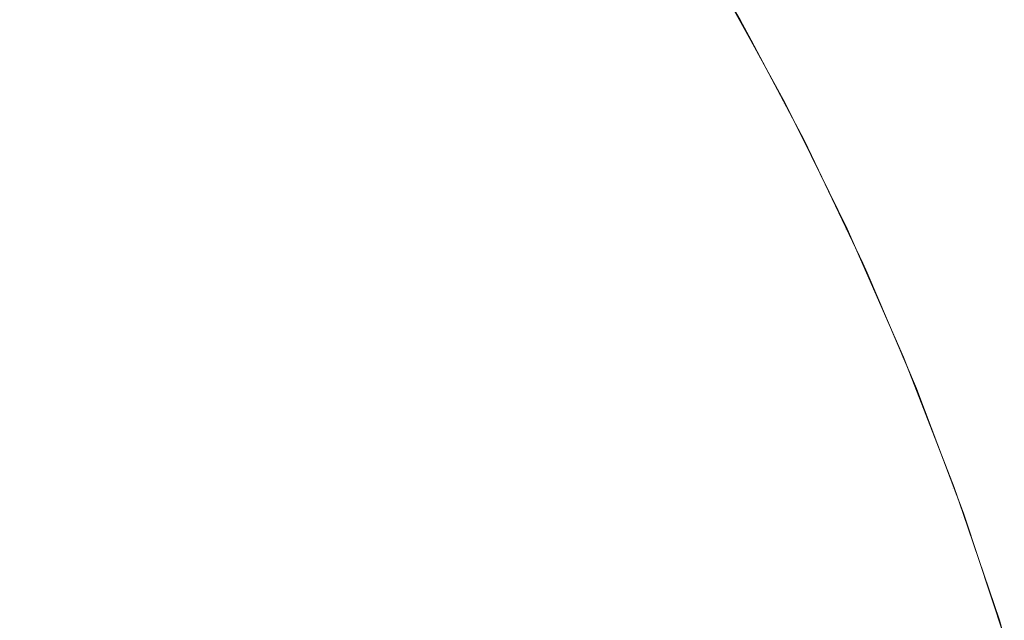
# Model space of a CAD drawing. Header units: centimetres. Extents: x -26 to 27.3, y -25.3 to -23.5.
# Tile 196 of 200: x 27.2742 to 27.3049, y -23.5298 to -23.5111. Entities that reach past the tile are written whole.
import ezdxf

# ---------------------------------------------------------------- set-up
doc = ezdxf.new("R2010")
doc.units = ezdxf.units.CM
doc.header["$LTSCALE"] = 2.54
doc.layers.add('Lucido design-1', color=7, linetype='Continuous')

# ---------------------------------------------------------------- blocks, each defined once
blk = doc.blocks.new('Gruppo-4-1')
at = {"color": 7, "linetype": 'Continuous', "lineweight": 9}
for points, invisible_edges in [([(27.274467, -23.507312, -350.037403), (27.276639, -23.510123, -350.037403), (27.274781, -23.511497, -350.040783), (27.272669, -23.508764, -350.040783)], 15), ([(27.283201, -23.508179, -349.339392), (27.285386, -23.51145, -349.339392), (27.286846, -23.510519, -349.343202), (27.284619, -23.507186, -349.343202)], 15), ([(27.291301, -23.507681, -349.359025), (27.2935, -23.511305, -349.359025), (27.29428, -23.510855, -349.363092), (27.292061, -23.507197, -349.363092)], 15), ([(27.276003, -23.508745, -349.328425), (27.278171, -23.511701, -349.328425), (27.279974, -23.510439, -349.331997), (27.27775, -23.507405, -349.331997)], 15), ([(27.280018, -23.507624, -350.030363), (27.282172, -23.510671, -350.030363), (27.280491, -23.511807, -350.033928), (27.278386, -23.508832, -350.033928)], 15), ([(27.290399, -23.508256, -349.354995), (27.292574, -23.51184, -349.354995), (27.2935, -23.511305, -349.359025), (27.291301, -23.507681, -349.359025)], 15), ([(27.294198, -23.507647, -349.991159), (27.296339, -23.511295, -349.991159), (27.295958, -23.511508, -349.995273), (27.293827, -23.507876, -349.995273)], 15), ([(27.294425, -23.507507, -349.987027), (27.296571, -23.511165, -349.987027), (27.296339, -23.511295, -349.991159), (27.294198, -23.507647, -349.991159)], 15), ([(27.294972, -23.508251, -349.982667), (27.296654, -23.511119, -349.982667), (27.296571, -23.511165, -349.987027), (27.294425, -23.507507, -349.987027)], 14), ([(27.286479, -23.50776, -350.019194), (27.288622, -23.51108, -350.019194), (27.287276, -23.511909, -350.02299), (27.28517, -23.508645, -350.02299)], 15), ([(27.293827, -23.507876, -349.995273), (27.295958, -23.511508, -349.995273), (27.295429, -23.511803, -349.999363), (27.293311, -23.508193, -349.999363)], 15), ([(27.281652, -23.509264, -349.335655), (27.283791, -23.512466, -349.335655), (27.285386, -23.51145, -349.339392), (27.283201, -23.508179, -349.339392)], 15), ([(27.289355, -23.508921, -349.35101), (27.291502, -23.512459, -349.35101), (27.292574, -23.51184, -349.354995), (27.290399, -23.508256, -349.354995)], 15), ([(27.293311, -23.508193, -349.999363), (27.295429, -23.511803, -349.999363), (27.294754, -23.51218, -350.00342), (27.292652, -23.508599, -350.00342)], 15), ([(27.292652, -23.508599, -350.00342), (27.294754, -23.51218, -350.00342), (27.293933, -23.512639, -350.007438), (27.291852, -23.509091, -350.007438)], 15), ([(27.272669, -23.508764, -350.040783), (27.274781, -23.511497, -350.040783), (27.272816, -23.512951, -350.044062), (27.270767, -23.5103, -350.044062)], 15), ([(27.274137, -23.510177, -349.324944), (27.276244, -23.51305, -349.324944), (27.278171, -23.511701, -349.328425), (27.276003, -23.508745, -349.328425)], 15), ([(27.278386, -23.508832, -350.033928), (27.280491, -23.511807, -350.033928), (27.278691, -23.513024, -350.037403), (27.276639, -23.510123, -350.037403)], 15), ([(27.28517, -23.508645, -350.02299), (27.287276, -23.511909, -350.02299), (27.2858, -23.512818, -350.026716), (27.283733, -23.509616, -350.026716)], 15), ([(27.28817, -23.509676, -349.347077), (27.290285, -23.513162, -349.347077), (27.291502, -23.512459, -349.35101), (27.289355, -23.508921, -349.35101)], 15), ([(27.291852, -23.509091, -350.007438), (27.293933, -23.512639, -350.007438), (27.29297, -23.513177, -350.011411), (27.290912, -23.50967, -350.011411)], 15), ([(27.279974, -23.510439, -349.331997), (27.282064, -23.513566, -349.331997), (27.283791, -23.512466, -349.335655), (27.281652, -23.509264, -349.335655)], 15), ([(27.283733, -23.509616, -350.026716), (27.2858, -23.512818, -350.026716), (27.284196, -23.513806, -350.030363), (27.282172, -23.510671, -350.030363)], 15), ([(27.286846, -23.510519, -349.343202), (27.288926, -23.513946, -349.343202), (27.290285, -23.513162, -349.347077), (27.28817, -23.509676, -349.347077)], 15), ([(27.290912, -23.50967, -350.011411), (27.29297, -23.513177, -350.011411), (27.291865, -23.513794, -350.015332), (27.289835, -23.510333, -350.015332)], 15), ([(27.276639, -23.510123, -350.037403), (27.278691, -23.513024, -350.037403), (27.276776, -23.514318, -350.040783), (27.274781, -23.511497, -350.040783)], 15), ([(27.295395, -23.510211, -349.37131), (27.29748, -23.514012, -349.37131), (27.297823, -23.513834, -349.375446), (27.29573, -23.510019, -349.375446)], 15), ([(27.29573, -23.510019, -349.375446), (27.297823, -23.513834, -349.375446), (27.298012, -23.513735, -349.379592), (27.295915, -23.509912, -349.379592)], 15), ([(27.296986, -23.511765, -349.382667), (27.295956, -23.509888, -349.382667), (27.295915, -23.509912, -349.379592)], 10), ([(27.295915, -23.509912, -349.379592), (27.298012, -23.513735, -349.379592), (27.298054, -23.513713, -349.382667), (27.296986, -23.511765, -349.382667)], 11), ([(27.295956, -23.509888, -349.382667), (27.296986, -23.511765, -349.382667), (27.296995, -23.51176, -349.982667), (27.296654, -23.511119, -349.982667)], 10), ([(27.272155, -23.511698, -349.321563), (27.274197, -23.514484, -349.321563), (27.276244, -23.51305, -349.324944), (27.274137, -23.510177, -349.324944)], 15), ([(27.278171, -23.511701, -349.328425), (27.280207, -23.514749, -349.328425), (27.282064, -23.513566, -349.331997), (27.279974, -23.510439, -349.331997)], 15), ([(27.289835, -23.510333, -350.015332), (27.291865, -23.513794, -350.015332), (27.290622, -23.514488, -350.019194), (27.288622, -23.51108, -350.019194)], 15), ([(27.294912, -23.510491, -349.367189), (27.296985, -23.51427, -349.367189), (27.29748, -23.514012, -349.37131), (27.295395, -23.510211, -349.37131)], 15), ([(27.282172, -23.510671, -350.030363), (27.284196, -23.513806, -350.030363), (27.282467, -23.51487, -350.033928), (27.280491, -23.511807, -350.033928)], 15), ([(27.285386, -23.51145, -349.339392), (27.287427, -23.514812, -349.339392), (27.288926, -23.513946, -349.343202), (27.286846, -23.510519, -349.343202)], 15), ([(27.29428, -23.510855, -349.363092), (27.296338, -23.514606, -349.363092), (27.296985, -23.51427, -349.367189), (27.294912, -23.510491, -349.367189)], 15), ([(27.2935, -23.511305, -349.359025), (27.295539, -23.515022, -349.359025), (27.296338, -23.514606, -349.363092), (27.29428, -23.510855, -349.363092)], 15), ([(27.288622, -23.51108, -350.019194), (27.290622, -23.514488, -350.019194), (27.289242, -23.515259, -350.02299), (27.287276, -23.511909, -350.02299)], 15), ([(27.292574, -23.51184, -349.354995), (27.29459, -23.515516, -349.354995), (27.295539, -23.515022, -349.359025), (27.2935, -23.511305, -349.359025)], 15), ([(27.296339, -23.511295, -349.991159), (27.298323, -23.51503, -349.991159), (27.297933, -23.515227, -349.995273), (27.295958, -23.511508, -349.995273)], 15), ([(27.296571, -23.511165, -349.987027), (27.298561, -23.51491, -349.987027), (27.298323, -23.51503, -349.991159), (27.296339, -23.511295, -349.991159)], 15), ([(27.296571, -23.511165, -349.987027), (27.296654, -23.511119, -349.982667), (27.296995, -23.51176, -349.982667)], 9), ([(27.296995, -23.51176, -349.982667), (27.298646, -23.514868, -349.982667), (27.298561, -23.51491, -349.987027), (27.296571, -23.511165, -349.987027)], 14), ([(27.274781, -23.511497, -350.040783), (27.276776, -23.514318, -350.040783), (27.274751, -23.515687, -350.044062), (27.272816, -23.512951, -350.044062)], 15), ([(27.283791, -23.512466, -349.335655), (27.285789, -23.515758, -349.335655), (27.287427, -23.514812, -349.339392), (27.285386, -23.51145, -349.339392)], 15), ([(27.295958, -23.511508, -349.995273), (27.297933, -23.515227, -349.995273), (27.297392, -23.5155, -349.999363), (27.295429, -23.511803, -349.999363)], 15), ([(27.276244, -23.51305, -349.324944), (27.278223, -23.516013, -349.324944), (27.280207, -23.514749, -349.328425), (27.278171, -23.511701, -349.328425)], 15), ([(27.280491, -23.511807, -350.033928), (27.282467, -23.51487, -350.033928), (27.280617, -23.516009, -350.037403), (27.278691, -23.513024, -350.037403)], 15), ([(27.287276, -23.511909, -350.02299), (27.289242, -23.515259, -350.02299), (27.287728, -23.516105, -350.026716), (27.2858, -23.512818, -350.026716)], 15), ([(27.291502, -23.512459, -349.35101), (27.293492, -23.516088, -349.35101), (27.29459, -23.515516, -349.354995), (27.292574, -23.51184, -349.354995)], 15), ([(27.295429, -23.511803, -349.999363), (27.297392, -23.5155, -349.999363), (27.296702, -23.515848, -350.00342), (27.294754, -23.51218, -350.00342)], 15), ([(27.296995, -23.51176, -349.982667), (27.296986, -23.511765, -349.382667), (27.298054, -23.513713, -349.382667)], 9), ([(27.298054, -23.513713, -349.382667), (27.298646, -23.514868, -349.982667), (27.296995, -23.51176, -349.982667)], 9), ([(27.294754, -23.51218, -350.00342), (27.296702, -23.515848, -350.00342), (27.295863, -23.516271, -350.007438), (27.293933, -23.512639, -350.007438)], 15), ([(27.282064, -23.513566, -349.331997), (27.284015, -23.516782, -349.331997), (27.285789, -23.515758, -349.335655), (27.283791, -23.512466, -349.335655)], 15), ([(27.290285, -23.513162, -349.347077), (27.292246, -23.516736, -349.347077), (27.293492, -23.516088, -349.35101), (27.291502, -23.512459, -349.35101)], 15), ([(27.2858, -23.512818, -350.026716), (27.287728, -23.516105, -350.026716), (27.286084, -23.517023, -350.030363), (27.284196, -23.513806, -350.030363)], 15), ([(27.293933, -23.512639, -350.007438), (27.295863, -23.516271, -350.007438), (27.294877, -23.516768, -350.011411), (27.29297, -23.513177, -350.011411)], 15), ([(27.272816, -23.512951, -350.044062), (27.274751, -23.515687, -350.044062), (27.272618, -23.517129, -350.047236), (27.270746, -23.514482, -350.047236)], 15), ([(27.274197, -23.514484, -349.321563), (27.276116, -23.517355, -349.321563), (27.278223, -23.516013, -349.324944), (27.276244, -23.51305, -349.324944)], 15), ([(27.278691, -23.513024, -350.037403), (27.280617, -23.516009, -350.037403), (27.27865, -23.51722, -350.040783), (27.276776, -23.514318, -350.040783)], 15), ([(27.288926, -23.513946, -349.343202), (27.290854, -23.517461, -349.343202), (27.292246, -23.516736, -349.347077), (27.290285, -23.513162, -349.347077)], 15), ([(27.29297, -23.513177, -350.011411), (27.294877, -23.516768, -350.011411), (27.293747, -23.517337, -350.015332), (27.291865, -23.513794, -350.015332)], 15), ([(27.280207, -23.514749, -349.328425), (27.282108, -23.517883, -349.328425), (27.284015, -23.516782, -349.331997), (27.282064, -23.513566, -349.331997)], 15), ([(27.284196, -23.513806, -350.030363), (27.286084, -23.517023, -350.030363), (27.284312, -23.518013, -350.033928), (27.282467, -23.51487, -350.033928)], 15), ([(27.291865, -23.513794, -350.015332), (27.293747, -23.517337, -350.015332), (27.292476, -23.517978, -350.019194), (27.290622, -23.514488, -350.019194)], 15), ([(27.297823, -23.513834, -349.375446), (27.299747, -23.517736, -349.375446), (27.299941, -23.517646, -349.379592), (27.298012, -23.513735, -349.379592)], 15), ([(27.298861, -23.51535, -349.382667), (27.298054, -23.513713, -349.382667), (27.298012, -23.513735, -349.379592)], 10), ([(27.298012, -23.513735, -349.379592), (27.299941, -23.517646, -349.379592), (27.299984, -23.517626, -349.382667), (27.298861, -23.51535, -349.382667)], 11), ([(27.298054, -23.513713, -349.382667), (27.298861, -23.51535, -349.382667), (27.298873, -23.515344, -349.982667), (27.298646, -23.514868, -349.982667)], 10), ([(27.287427, -23.514812, -349.339392), (27.289319, -23.518261, -349.339392), (27.290854, -23.517461, -349.343202), (27.288926, -23.513946, -349.343202)], 15), ([(27.296985, -23.51427, -349.367189), (27.298892, -23.518135, -349.367189), (27.299397, -23.5179, -349.37131), (27.29748, -23.514012, -349.37131)], 15), ([(27.29748, -23.514012, -349.37131), (27.299397, -23.5179, -349.37131), (27.299747, -23.517736, -349.375446), (27.297823, -23.513834, -349.375446)], 15), ([(27.276776, -23.514318, -350.040783), (27.27865, -23.51722, -350.040783), (27.276568, -23.518502, -350.044062), (27.274751, -23.515687, -350.044062)], 15), ([(27.296338, -23.514606, -349.363092), (27.29823, -23.518444, -349.363092), (27.298892, -23.518135, -349.367189), (27.296985, -23.51427, -349.367189)], 15), ([(27.272033, -23.515999, -349.318286), (27.273888, -23.518775, -349.318286), (27.276116, -23.517355, -349.321563), (27.274197, -23.514484, -349.321563)], 15), ([(27.290622, -23.514488, -350.019194), (27.292476, -23.517978, -350.019194), (27.291064, -23.51869, -350.02299), (27.289242, -23.515259, -350.02299)], 15), ([(27.295539, -23.515022, -349.359025), (27.297414, -23.518824, -349.359025), (27.29823, -23.518444, -349.363092), (27.296338, -23.514606, -349.363092)], 15), ([(27.278223, -23.516013, -349.324944), (27.280072, -23.519059, -349.324944), (27.282108, -23.517883, -349.328425), (27.280207, -23.514749, -349.328425)], 15), ([(27.282467, -23.51487, -350.033928), (27.284312, -23.518013, -350.033928), (27.282415, -23.519073, -350.037403), (27.280617, -23.516009, -350.037403)], 15), ([(27.285789, -23.515758, -349.335655), (27.287641, -23.519134, -349.335655), (27.289319, -23.518261, -349.339392), (27.287427, -23.514812, -349.339392)], 15), ([(27.29459, -23.515516, -349.354995), (27.296445, -23.519276, -349.354995), (27.297414, -23.518824, -349.359025), (27.295539, -23.515022, -349.359025)], 15), ([(27.298323, -23.51503, -349.991159), (27.300147, -23.518847, -349.991159), (27.299749, -23.519026, -349.995273), (27.297933, -23.515227, -349.995273)], 15), ([(27.298561, -23.51491, -349.987027), (27.300389, -23.518737, -349.987027), (27.300147, -23.518847, -349.991159), (27.298323, -23.51503, -349.991159)], 15), ([(27.298561, -23.51491, -349.987027), (27.298646, -23.514868, -349.982667), (27.298873, -23.515344, -349.982667)], 9), ([(27.298873, -23.515344, -349.982667), (27.300476, -23.518698, -349.982667), (27.300389, -23.518737, -349.987027), (27.298561, -23.51491, -349.987027)], 14), ([(27.289242, -23.515259, -350.02299), (27.291064, -23.51869, -350.02299), (27.289516, -23.519471, -350.026716), (27.287728, -23.516105, -350.026716)], 15), ([(27.297933, -23.515227, -349.995273), (27.299749, -23.519026, -349.995273), (27.299197, -23.519276, -349.999363), (27.297392, -23.5155, -349.999363)], 15), ([(27.300476, -23.518698, -349.982667), (27.298873, -23.515344, -349.982667), (27.298861, -23.51535, -349.382667)], 10), ([(27.300476, -23.518698, -349.982667), (27.298861, -23.51535, -349.382667), (27.299984, -23.517626, -349.382667)], 9), ([(27.293492, -23.516088, -349.35101), (27.295323, -23.5198, -349.35101), (27.296445, -23.519276, -349.354995), (27.29459, -23.515516, -349.354995)], 15), ([(27.297392, -23.5155, -349.999363), (27.299197, -23.519276, -349.999363), (27.298492, -23.519595, -350.00342), (27.296702, -23.515848, -350.00342)], 15), ([(27.274751, -23.515687, -350.044062), (27.276568, -23.518502, -350.044062), (27.274375, -23.519852, -350.047236), (27.272618, -23.517129, -350.047236)], 15), ([(27.284015, -23.516782, -349.331997), (27.285824, -23.520079, -349.331997), (27.287641, -23.519134, -349.335655), (27.285789, -23.515758, -349.335655)], 15), ([(27.296702, -23.515848, -350.00342), (27.298492, -23.519595, -350.00342), (27.297636, -23.519982, -350.007438), (27.295863, -23.516271, -350.007438)], 15), ([(27.276116, -23.517355, -349.321563), (27.277908, -23.520308, -349.321563), (27.280072, -23.519059, -349.324944), (27.278223, -23.516013, -349.324944)], 15), ([(27.280617, -23.516009, -350.037403), (27.282415, -23.519073, -350.037403), (27.280398, -23.5202, -350.040783), (27.27865, -23.51722, -350.040783)], 15), ([(27.287728, -23.516105, -350.026716), (27.289516, -23.519471, -350.026716), (27.287834, -23.520319, -350.030363), (27.286084, -23.517023, -350.030363)], 15), ([(27.292246, -23.516736, -349.347077), (27.29405, -23.520393, -349.347077), (27.295323, -23.5198, -349.35101), (27.293492, -23.516088, -349.35101)], 15), ([(27.295863, -23.516271, -350.007438), (27.297636, -23.519982, -350.007438), (27.29663, -23.520436, -350.011411), (27.294877, -23.516768, -350.011411)], 15), ([(27.282108, -23.517883, -349.328425), (27.283871, -23.521096, -349.328425), (27.285824, -23.520079, -349.331997), (27.284015, -23.516782, -349.331997)], 15), ([(27.290854, -23.517461, -349.343202), (27.292627, -23.521056, -349.343202), (27.29405, -23.520393, -349.347077), (27.292246, -23.516736, -349.347077)], 15), ([(27.294877, -23.516768, -350.011411), (27.29663, -23.520436, -350.011411), (27.295477, -23.520957, -350.015332), (27.293747, -23.517337, -350.015332)], 15), ([(27.272618, -23.517129, -350.047236), (27.274375, -23.519852, -350.047236), (27.272076, -23.521268, -350.0503), (27.270381, -23.51864, -350.0503)], 15), ([(27.286084, -23.517023, -350.030363), (27.287834, -23.520319, -350.030363), (27.286022, -23.521233, -350.033928), (27.284312, -23.518013, -350.033928)], 15), ([(27.273888, -23.518775, -349.318286), (27.27562, -23.521629, -349.318286), (27.277908, -23.520308, -349.321563), (27.276116, -23.517355, -349.321563)], 15), ([(27.27865, -23.51722, -350.040783), (27.280398, -23.5202, -350.040783), (27.278264, -23.521392, -350.044062), (27.276568, -23.518502, -350.044062)], 15), ([(27.289319, -23.518261, -349.339392), (27.291058, -23.521788, -349.339392), (27.292627, -23.521056, -349.343202), (27.290854, -23.517461, -349.343202)], 15), ([(27.293747, -23.517337, -350.015332), (27.295477, -23.520957, -350.015332), (27.294179, -23.521544, -350.019194), (27.292476, -23.517978, -350.019194)], 15), ([(27.299397, -23.5179, -349.37131), (27.301143, -23.521867, -349.37131), (27.3015, -23.52172, -349.375446), (27.299747, -23.517736, -349.375446)], 15), ([(27.299747, -23.517736, -349.375446), (27.3015, -23.52172, -349.375446), (27.301697, -23.521638, -349.379592), (27.299941, -23.517646, -349.379592)], 15), ([(27.30059, -23.519003, -349.382667), (27.299984, -23.517626, -349.382667), (27.299941, -23.517646, -349.379592)], 10), ([(27.299941, -23.517646, -349.379592), (27.301697, -23.521638, -349.379592), (27.301741, -23.52162, -349.382667), (27.30059, -23.519003, -349.382667)], 11), ([(27.299984, -23.517626, -349.382667), (27.30059, -23.519003, -349.382667), (27.300603, -23.518997, -349.982667), (27.300476, -23.518698, -349.982667)], 10), ([(27.280072, -23.519059, -349.324944), (27.281785, -23.522182, -349.324944), (27.283871, -23.521096, -349.328425), (27.282108, -23.517883, -349.328425)], 15), ([(27.284312, -23.518013, -350.033928), (27.286022, -23.521233, -350.033928), (27.284082, -23.522211, -350.037403), (27.282415, -23.519073, -350.037403)], 15), ([(27.292476, -23.517978, -350.019194), (27.294179, -23.521544, -350.019194), (27.292739, -23.522195, -350.02299), (27.291064, -23.51869, -350.02299)], 15), ([(27.298892, -23.518135, -349.367189), (27.300628, -23.522081, -349.367189), (27.301143, -23.521867, -349.37131), (27.299397, -23.5179, -349.37131)], 15), ([(27.287641, -23.519134, -349.335655), (27.289344, -23.522587, -349.335655), (27.291058, -23.521788, -349.339392), (27.289319, -23.518261, -349.339392)], 15), ([(27.29823, -23.518444, -349.363092), (27.299954, -23.52236, -349.363092), (27.300628, -23.522081, -349.367189), (27.298892, -23.518135, -349.367189)], 15), ([(27.276568, -23.518502, -350.044062), (27.278264, -23.521392, -350.044062), (27.276016, -23.522648, -350.047236), (27.274375, -23.519852, -350.047236)], 15), ([(27.291064, -23.51869, -350.02299), (27.292739, -23.522195, -350.02299), (27.291159, -23.522909, -350.026716), (27.289516, -23.519471, -350.026716)], 15), ([(27.297414, -23.518824, -349.359025), (27.299122, -23.522705, -349.359025), (27.299954, -23.52236, -349.363092), (27.29823, -23.518444, -349.363092)], 15), ([(27.300389, -23.518737, -349.987027), (27.300476, -23.518698, -349.982667), (27.300603, -23.518997, -349.982667)], 9), ([(27.271544, -23.520268, -349.31512), (27.273213, -23.523019, -349.31512), (27.27562, -23.521629, -349.318286), (27.273888, -23.518775, -349.318286)], 15), ([(27.296445, -23.519276, -349.354995), (27.298133, -23.523114, -349.354995), (27.299122, -23.522705, -349.359025), (27.297414, -23.518824, -349.359025)], 15), ([(27.299749, -23.519026, -349.995273), (27.301402, -23.5229, -349.995273), (27.300839, -23.523126, -349.999363), (27.299197, -23.519276, -349.999363)], 15), ([(27.300147, -23.518847, -349.991159), (27.301807, -23.522737, -349.991159), (27.301402, -23.5229, -349.995273), (27.299749, -23.519026, -349.995273)], 15), ([(27.300389, -23.518737, -349.987027), (27.302054, -23.522638, -349.987027), (27.301807, -23.522737, -349.991159), (27.300147, -23.518847, -349.991159)], 15), ([(27.300603, -23.518997, -349.982667), (27.302142, -23.522602, -349.982667), (27.302054, -23.522638, -349.987027), (27.300389, -23.518737, -349.987027)], 14), ([(27.302142, -23.522602, -349.982667), (27.300603, -23.518997, -349.982667), (27.30059, -23.519003, -349.382667)], 10), ([(27.302142, -23.522602, -349.982667), (27.30059, -23.519003, -349.382667), (27.301741, -23.52162, -349.382667)], 9), ([(27.277908, -23.520308, -349.321563), (27.279569, -23.523336, -349.321563), (27.281785, -23.522182, -349.324944), (27.280072, -23.519059, -349.324944)], 15), ([(27.282415, -23.519073, -350.037403), (27.284082, -23.522211, -350.037403), (27.282018, -23.523251, -350.040783), (27.280398, -23.5202, -350.040783)], 15), ([(27.285824, -23.520079, -349.331997), (27.287488, -23.523453, -349.331997), (27.289344, -23.522587, -349.335655), (27.287641, -23.519134, -349.335655)], 15), ([(27.295323, -23.5198, -349.35101), (27.296989, -23.523588, -349.35101), (27.298133, -23.523114, -349.354995), (27.296445, -23.519276, -349.354995)], 15), ([(27.299197, -23.519276, -349.999363), (27.300839, -23.523126, -349.999363), (27.300122, -23.523414, -350.00342), (27.298492, -23.519595, -350.00342)], 15), ([(27.289516, -23.519471, -350.026716), (27.291159, -23.522909, -350.026716), (27.289443, -23.523685, -350.030363), (27.287834, -23.520319, -350.030363)], 15), ([(27.298492, -23.519595, -350.00342), (27.300122, -23.523414, -350.00342), (27.29925, -23.523764, -350.007438), (27.297636, -23.519982, -350.007438)], 15), ([(27.274375, -23.519852, -350.047236), (27.276016, -23.522648, -350.047236), (27.273659, -23.523964, -350.0503), (27.272076, -23.521268, -350.0503)], 15), ([(27.29405, -23.520393, -349.347077), (27.295692, -23.524125, -349.347077), (27.296989, -23.523588, -349.35101), (27.295323, -23.5198, -349.35101)], 15), ([(27.280398, -23.5202, -350.040783), (27.282018, -23.523251, -350.040783), (27.279835, -23.524352, -350.044062), (27.278264, -23.521392, -350.044062)], 15), ([(27.283871, -23.521096, -349.328425), (27.285493, -23.524384, -349.328425), (27.287488, -23.523453, -349.331997), (27.285824, -23.520079, -349.331997)], 15), ([(27.297636, -23.519982, -350.007438), (27.29925, -23.523764, -350.007438), (27.298226, -23.524176, -350.011411), (27.29663, -23.520436, -350.011411)], 15), ([(27.27562, -23.521629, -349.318286), (27.277226, -23.524556, -349.318286), (27.279569, -23.523336, -349.321563), (27.277908, -23.520308, -349.321563)], 15), ([(27.287834, -23.520319, -350.030363), (27.289443, -23.523685, -350.030363), (27.287593, -23.524521, -350.033928), (27.286022, -23.521233, -350.033928)], 15), ([(27.292627, -23.521056, -349.343202), (27.294242, -23.524726, -349.343202), (27.295692, -23.524125, -349.347077), (27.29405, -23.520393, -349.347077)], 15), ([(27.29663, -23.520436, -350.011411), (27.298226, -23.524176, -350.011411), (27.297052, -23.524648, -350.015332), (27.295477, -23.520957, -350.015332)], 15), ([(27.281785, -23.522182, -349.324944), (27.283361, -23.525378, -349.324944), (27.285493, -23.524384, -349.328425), (27.283871, -23.521096, -349.328425)], 15), ([(27.291058, -23.521788, -349.339392), (27.292642, -23.525388, -349.339392), (27.294242, -23.524726, -349.343202), (27.292627, -23.521056, -349.343202)], 15), ([(27.295477, -23.520957, -350.015332), (27.297052, -23.524648, -350.015332), (27.29573, -23.525179, -350.019194), (27.294179, -23.521544, -350.019194)], 15), ([(27.278264, -23.521392, -350.044062), (27.279835, -23.524352, -350.044062), (27.277536, -23.525511, -350.047236), (27.276016, -23.522648, -350.047236)], 15), ([(27.286022, -23.521233, -350.033928), (27.287593, -23.524521, -350.033928), (27.285614, -23.525416, -350.037403), (27.284082, -23.522211, -350.037403)], 15), ([(27.273213, -23.523019, -349.31512), (27.27476, -23.525839, -349.31512), (27.277226, -23.524556, -349.318286), (27.27562, -23.521629, -349.318286)], 15), ([(27.289344, -23.522587, -349.335655), (27.290895, -23.526112, -349.335655), (27.292642, -23.525388, -349.339392), (27.291058, -23.521788, -349.339392)], 15), ([(27.294179, -23.521544, -350.019194), (27.29573, -23.525179, -350.019194), (27.294264, -23.525768, -350.02299), (27.292739, -23.522195, -350.02299)], 15), ([(27.301143, -23.521867, -349.37131), (27.302714, -23.525907, -349.37131), (27.303077, -23.525775, -349.375446), (27.3015, -23.52172, -349.375446)], 15), ([(27.3015, -23.52172, -349.375446), (27.303077, -23.525775, -349.375446), (27.303278, -23.525702, -349.379592), (27.301697, -23.521638, -349.379592)], 15), ([(27.302168, -23.522718, -349.382667), (27.301741, -23.52162, -349.382667), (27.301697, -23.521638, -349.379592)], 10), ([(27.301697, -23.521638, -349.379592), (27.303278, -23.525702, -349.379592), (27.303322, -23.525686, -349.382667), (27.302168, -23.522718, -349.382667)], 11), ([(27.301741, -23.52162, -349.382667), (27.302168, -23.522718, -349.382667), (27.302183, -23.522712, -349.982667), (27.302142, -23.522602, -349.982667)], 10), ([(27.299954, -23.52236, -349.363092), (27.301504, -23.526348, -349.363092), (27.30219, -23.526098, -349.367189), (27.300628, -23.522081, -349.367189)], 15), ([(27.300628, -23.522081, -349.367189), (27.30219, -23.526098, -349.367189), (27.302714, -23.525907, -349.37131), (27.301143, -23.521867, -349.37131)], 15), ([(27.279569, -23.523336, -349.321563), (27.281096, -23.526434, -349.321563), (27.283361, -23.525378, -349.324944), (27.281785, -23.522182, -349.324944)], 15), ([(27.284082, -23.522211, -350.037403), (27.285614, -23.525416, -350.037403), (27.283508, -23.526368, -350.040783), (27.282018, -23.523251, -350.040783)], 15), ([(27.292739, -23.522195, -350.02299), (27.294264, -23.525768, -350.02299), (27.292655, -23.526415, -350.026716), (27.291159, -23.522909, -350.026716)], 15), ([(27.299122, -23.522705, -349.359025), (27.300658, -23.526656, -349.359025), (27.301504, -23.526348, -349.363092), (27.299954, -23.52236, -349.363092)], 15), ([(27.276016, -23.522648, -350.047236), (27.277536, -23.525511, -350.047236), (27.275126, -23.526726, -350.0503), (27.273659, -23.523964, -350.0503)], 15), ([(27.287488, -23.523453, -349.331997), (27.289003, -23.526896, -349.331997), (27.290895, -23.526112, -349.335655), (27.289344, -23.522587, -349.335655)], 15), ([(27.298133, -23.523114, -349.354995), (27.299653, -23.527022, -349.354995), (27.300658, -23.526656, -349.359025), (27.299122, -23.522705, -349.359025)], 15), ([(27.302054, -23.522638, -349.987027), (27.303551, -23.526606, -349.987027), (27.3033, -23.526694, -349.991159), (27.301807, -23.522737, -349.991159)], 15), ([(27.302054, -23.522638, -349.987027), (27.302142, -23.522602, -349.982667), (27.302183, -23.522712, -349.982667)], 9), ([(27.303551, -23.526606, -349.987027), (27.302054, -23.522638, -349.987027), (27.302183, -23.522712, -349.982667), (27.303607, -23.526485, -349.982667)], 11), ([(27.302183, -23.522712, -349.982667), (27.302168, -23.522718, -349.382667), (27.303322, -23.525686, -349.382667)], 9), ([(27.303322, -23.525686, -349.382667), (27.303607, -23.526485, -349.982667), (27.302183, -23.522712, -349.982667)], 9), ([(27.270689, -23.524476, -349.31207), (27.272175, -23.527185, -349.31207), (27.27476, -23.525839, -349.31512), (27.273213, -23.523019, -349.31512)], 15), ([(27.291159, -23.522909, -350.026716), (27.292655, -23.526415, -350.026716), (27.290907, -23.527117, -350.030363), (27.289443, -23.523685, -350.030363)], 15), ([(27.301402, -23.5229, -349.995273), (27.302888, -23.52684, -349.995273), (27.302317, -23.527042, -349.999363), (27.300839, -23.523126, -349.999363)], 15), ([(27.301807, -23.522737, -349.991159), (27.3033, -23.526694, -349.991159), (27.302888, -23.52684, -349.995273), (27.301402, -23.5229, -349.995273)], 15), ([(27.282018, -23.523251, -350.040783), (27.283508, -23.526368, -350.040783), (27.28128, -23.527375, -350.044062), (27.279835, -23.524352, -350.044062)], 15), ([(27.296989, -23.523588, -349.35101), (27.298489, -23.527445, -349.35101), (27.299653, -23.527022, -349.354995), (27.298133, -23.523114, -349.354995)], 15), ([(27.300839, -23.523126, -349.999363), (27.302317, -23.527042, -349.999363), (27.301588, -23.527299, -350.00342), (27.300122, -23.523414, -350.00342)], 15), ([(27.277226, -23.524556, -349.318286), (27.278702, -23.52755, -349.318286), (27.281096, -23.526434, -349.321563), (27.279569, -23.523336, -349.321563)], 15), ([(27.285493, -23.524384, -349.328425), (27.286969, -23.527738, -349.328425), (27.289003, -23.526896, -349.331997), (27.287488, -23.523453, -349.331997)], 15), ([(27.295692, -23.524125, -349.347077), (27.297169, -23.527925, -349.347077), (27.298489, -23.527445, -349.35101), (27.296989, -23.523588, -349.35101)], 15), ([(27.300122, -23.523414, -350.00342), (27.301588, -23.527299, -350.00342), (27.300702, -23.527612, -350.007438), (27.29925, -23.523764, -350.007438)], 15), ([(27.289443, -23.523685, -350.030363), (27.290907, -23.527117, -350.030363), (27.289024, -23.527874, -350.033928), (27.287593, -23.524521, -350.033928)], 15), ([(27.29925, -23.523764, -350.007438), (27.300702, -23.527612, -350.007438), (27.299662, -23.52798, -350.011411), (27.298226, -23.524176, -350.011411)], 15), ([(27.273659, -23.523964, -350.0503), (27.275126, -23.526726, -350.0503), (27.272608, -23.527995, -350.053248), (27.271197, -23.52534, -350.053248)], 15), ([(27.294242, -23.524726, -349.343202), (27.295695, -23.528462, -349.343202), (27.297169, -23.527925, -349.347077), (27.295692, -23.524125, -349.347077)], 15), ([(27.298226, -23.524176, -350.011411), (27.299662, -23.52798, -350.011411), (27.298469, -23.528401, -350.015332), (27.297052, -23.524648, -350.015332)], 15), ([(27.279835, -23.524352, -350.044062), (27.28128, -23.527375, -350.044062), (27.278934, -23.528435, -350.047236), (27.277536, -23.525511, -350.047236)], 15), ([(27.283361, -23.525378, -349.324944), (27.284796, -23.528639, -349.324944), (27.286969, -23.527738, -349.328425), (27.285493, -23.524384, -349.328425)], 15), ([(27.287593, -23.524521, -350.033928), (27.289024, -23.527874, -350.033928), (27.287008, -23.528684, -350.037403), (27.285614, -23.525416, -350.037403)], 15), ([(27.27476, -23.525839, -349.31512), (27.276183, -23.528725, -349.31512), (27.278702, -23.52755, -349.318286), (27.277226, -23.524556, -349.318286)], 15), ([(27.292642, -23.525388, -349.339392), (27.294068, -23.529054, -349.339392), (27.295695, -23.528462, -349.343202), (27.294242, -23.524726, -349.343202)], 15), ([(27.297052, -23.524648, -350.015332), (27.298469, -23.528401, -350.015332), (27.297126, -23.528876, -350.019194), (27.29573, -23.525179, -350.019194)], 15), ([(27.281096, -23.526434, -349.321563), (27.282487, -23.529595, -349.321563), (27.284796, -23.528639, -349.324944), (27.283361, -23.525378, -349.324944)], 15), ([(27.285614, -23.525416, -350.037403), (27.287008, -23.528684, -350.037403), (27.284864, -23.529545, -350.040783), (27.283508, -23.526368, -350.040783)], 15), ([(27.290895, -23.526112, -349.335655), (27.292291, -23.529701, -349.335655), (27.294068, -23.529054, -349.339392), (27.292642, -23.525388, -349.339392)], 15), ([(27.29573, -23.525179, -350.019194), (27.297126, -23.528876, -350.019194), (27.295635, -23.529403, -350.02299), (27.294264, -23.525768, -350.02299)], 15), ([(27.277536, -23.525511, -350.047236), (27.278934, -23.528435, -350.047236), (27.276474, -23.529547, -350.0503), (27.275126, -23.526726, -350.0503)], 15), ([(27.294264, -23.525768, -350.02299), (27.295635, -23.529403, -350.02299), (27.294001, -23.52998, -350.026716), (27.292655, -23.526415, -350.026716)], 15), ([(27.302714, -23.525907, -349.37131), (27.304108, -23.530012, -349.37131), (27.304476, -23.529896, -349.375446), (27.303077, -23.525775, -349.375446)], 15), ([(27.303077, -23.525775, -349.375446), (27.304476, -23.529896, -349.375446), (27.30468, -23.529832, -349.379592), (27.303278, -23.525702, -349.379592)], 15), ([(27.303595, -23.52649, -349.382667), (27.303322, -23.525686, -349.382667), (27.303278, -23.525702, -349.379592)], 10), ([(27.303278, -23.525702, -349.379592), (27.30468, -23.529832, -349.379592), (27.304725, -23.529817, -349.382667), (27.303595, -23.52649, -349.382667)], 11), ([(27.303322, -23.525686, -349.382667), (27.303595, -23.52649, -349.382667), (27.303607, -23.526485, -349.982667)], 10), ([(27.272175, -23.527185, -349.31207), (27.273542, -23.529956, -349.31207), (27.276183, -23.528725, -349.31512), (27.27476, -23.525839, -349.31512)], 15), ([(27.30219, -23.526098, -349.367189), (27.303575, -23.53018, -349.367189), (27.304108, -23.530012, -349.37131), (27.302714, -23.525907, -349.37131)], 15), ([(27.283508, -23.526368, -350.040783), (27.284864, -23.529545, -350.040783), (27.282595, -23.530457, -350.044062), (27.28128, -23.527375, -350.044062)], 15), ([(27.289003, -23.526896, -349.331997), (27.290366, -23.530402, -349.331997), (27.292291, -23.529701, -349.335655), (27.290895, -23.526112, -349.335655)], 15), ([(27.300658, -23.526656, -349.359025), (27.302021, -23.53067, -349.359025), (27.30288, -23.530399, -349.363092), (27.301504, -23.526348, -349.363092)], 15), ([(27.301504, -23.526348, -349.363092), (27.30288, -23.530399, -349.363092), (27.303575, -23.53018, -349.367189), (27.30219, -23.526098, -349.367189)], 15), ([(27.278702, -23.52755, -349.318286), (27.280047, -23.530606, -349.318286), (27.282487, -23.529595, -349.321563), (27.281096, -23.526434, -349.321563)], 15), ([(27.292655, -23.526415, -350.026716), (27.294001, -23.52998, -350.026716), (27.292224, -23.530608, -350.030363), (27.290907, -23.527117, -350.030363)], 15), ([(27.299653, -23.527022, -349.354995), (27.301001, -23.530992, -349.354995), (27.302021, -23.53067, -349.359025), (27.300658, -23.526656, -349.359025)], 15), ([(27.3033, -23.526694, -349.991159), (27.304624, -23.530712, -349.991159), (27.304207, -23.530839, -349.995273), (27.302888, -23.52684, -349.995273)], 15), ([(27.303551, -23.526606, -349.987027), (27.304879, -23.530634, -349.987027), (27.304624, -23.530712, -349.991159), (27.3033, -23.526694, -349.991159)], 15), ([(27.303607, -23.526485, -349.982667), (27.303641, -23.526574, -349.982667), (27.303551, -23.526606, -349.987027)], 10), ([(27.304879, -23.530634, -349.987027), (27.303551, -23.526606, -349.987027), (27.303641, -23.526574, -349.982667), (27.304872, -23.53031, -349.982667)], 11), ([(27.303641, -23.526574, -349.982667), (27.303607, -23.526485, -349.982667), (27.303595, -23.52649, -349.382667)], 10), ([(27.303641, -23.526574, -349.982667), (27.303595, -23.52649, -349.382667), (27.304725, -23.529817, -349.382667)], 9), ([(27.304725, -23.529817, -349.382667), (27.304872, -23.53031, -349.982667), (27.303641, -23.526574, -349.982667)], 9), ([(27.275126, -23.526726, -350.0503), (27.276474, -23.529547, -350.0503), (27.273905, -23.530709, -350.053248), (27.272608, -23.527995, -350.053248)], 15), ([(27.286969, -23.527738, -349.328425), (27.288297, -23.531155, -349.328425), (27.290366, -23.530402, -349.331997), (27.289003, -23.526896, -349.331997)], 15), ([(27.302888, -23.52684, -349.995273), (27.304207, -23.530839, -349.995273), (27.303628, -23.531017, -349.999363), (27.302317, -23.527042, -349.999363)], 15), ([(27.290907, -23.527117, -350.030363), (27.292224, -23.530608, -350.030363), (27.29031, -23.531284, -350.033928), (27.289024, -23.527874, -350.033928)], 15), ([(27.298489, -23.527445, -349.35101), (27.29982, -23.531364, -349.35101), (27.301001, -23.530992, -349.354995), (27.299653, -23.527022, -349.354995)], 15), ([(27.301588, -23.527299, -350.00342), (27.302888, -23.531243, -350.00342), (27.30199, -23.531518, -350.007438), (27.300702, -23.527612, -350.007438)], 15), ([(27.302317, -23.527042, -349.999363), (27.303628, -23.531017, -349.999363), (27.302888, -23.531243, -350.00342), (27.301588, -23.527299, -350.00342)], 15), ([(27.276183, -23.528725, -349.31512), (27.277479, -23.531669, -349.31512), (27.280047, -23.530606, -349.318286), (27.278702, -23.52755, -349.318286)], 15), ([(27.28128, -23.527375, -350.044062), (27.282595, -23.530457, -350.044062), (27.280206, -23.531417, -350.047236), (27.278934, -23.528435, -350.047236)], 15), ([(27.297169, -23.527925, -349.347077), (27.29848, -23.531786, -349.347077), (27.29982, -23.531364, -349.35101), (27.298489, -23.527445, -349.35101)], 15), ([(27.300702, -23.527612, -350.007438), (27.30199, -23.531518, -350.007438), (27.300934, -23.531842, -350.011411), (27.299662, -23.52798, -350.011411)], 15), ([(27.284796, -23.528639, -349.324944), (27.286087, -23.531959, -349.324944), (27.288297, -23.531155, -349.328425), (27.286969, -23.527738, -349.328425)], 15), ([(27.289024, -23.527874, -350.033928), (27.29031, -23.531284, -350.033928), (27.288262, -23.532008, -350.037403), (27.287008, -23.528684, -350.037403)], 15), ([(27.295695, -23.528462, -349.343202), (27.296984, -23.532258, -349.343202), (27.29848, -23.531786, -349.347077), (27.297169, -23.527925, -349.347077)], 15), ([(27.299662, -23.52798, -350.011411), (27.300934, -23.531842, -350.011411), (27.299725, -23.532212, -350.015332), (27.298469, -23.528401, -350.015332)], 15), ([(27.278934, -23.528435, -350.047236), (27.280206, -23.531417, -350.047236), (27.277701, -23.532423, -350.0503), (27.276474, -23.529547, -350.0503)], 15), ([(27.294068, -23.529054, -349.339392), (27.295332, -23.532779, -349.339392), (27.296984, -23.532258, -349.343202), (27.295695, -23.528462, -349.343202)], 15), ([(27.298469, -23.528401, -350.015332), (27.299725, -23.532212, -350.015332), (27.298363, -23.532629, -350.019194), (27.297126, -23.528876, -350.019194)], 15), ([(27.273542, -23.529956, -349.31207), (27.274787, -23.532784, -349.31207), (27.277479, -23.531669, -349.31512), (27.276183, -23.528725, -349.31512)], 15), ([(27.282487, -23.529595, -349.321563), (27.283739, -23.532814, -349.321563), (27.286087, -23.531959, -349.324944), (27.284796, -23.528639, -349.324944)], 15), ([(27.287008, -23.528684, -350.037403), (27.288262, -23.532008, -350.037403), (27.286083, -23.532777, -350.040783), (27.284864, -23.529545, -350.040783)], 15), ([(27.292291, -23.529701, -349.335655), (27.293529, -23.533348, -349.335655), (27.295332, -23.532779, -349.339392), (27.294068, -23.529054, -349.339392)], 15), ([(27.297126, -23.528876, -350.019194), (27.298363, -23.532629, -350.019194), (27.296851, -23.533092, -350.02299), (27.295635, -23.529403, -350.02299)], 15), ([(27.295635, -23.529403, -350.02299), (27.296851, -23.533092, -350.02299), (27.295194, -23.5336, -350.026716), (27.294001, -23.52998, -350.026716)], 15), ([(27.276474, -23.529547, -350.0503), (27.277701, -23.532423, -350.0503), (27.275085, -23.533475, -350.053248), (27.273905, -23.530709, -350.053248)], 15), ([(27.280047, -23.530606, -349.318286), (27.281257, -23.533717, -349.318286), (27.283739, -23.532814, -349.321563), (27.282487, -23.529595, -349.321563)], 15), ([(27.284864, -23.529545, -350.040783), (27.286083, -23.532777, -350.040783), (27.283778, -23.533592, -350.044062), (27.282595, -23.530457, -350.044062)], 15), ([(27.290366, -23.530402, -349.331997), (27.291575, -23.533963, -349.331997), (27.293529, -23.533348, -349.335655), (27.292291, -23.529701, -349.335655)], 15), ([(27.304725, -23.529817, -349.382667), (27.304868, -23.530311, -349.382667), (27.304872, -23.53031, -349.982667)], 10)]:
    blk.add_3dface(points, dxfattribs=dict(at, invisible_edges=invisible_edges))

msp = doc.modelspace()

# ---------------------------------------------------------------- block references
at = {"layer": 'Lucido design-1', "color": 7}
msp.add_blockref('Gruppo-4-1', (0, 0), dxfattribs=at)

doc.saveas('drawing.dxf')
